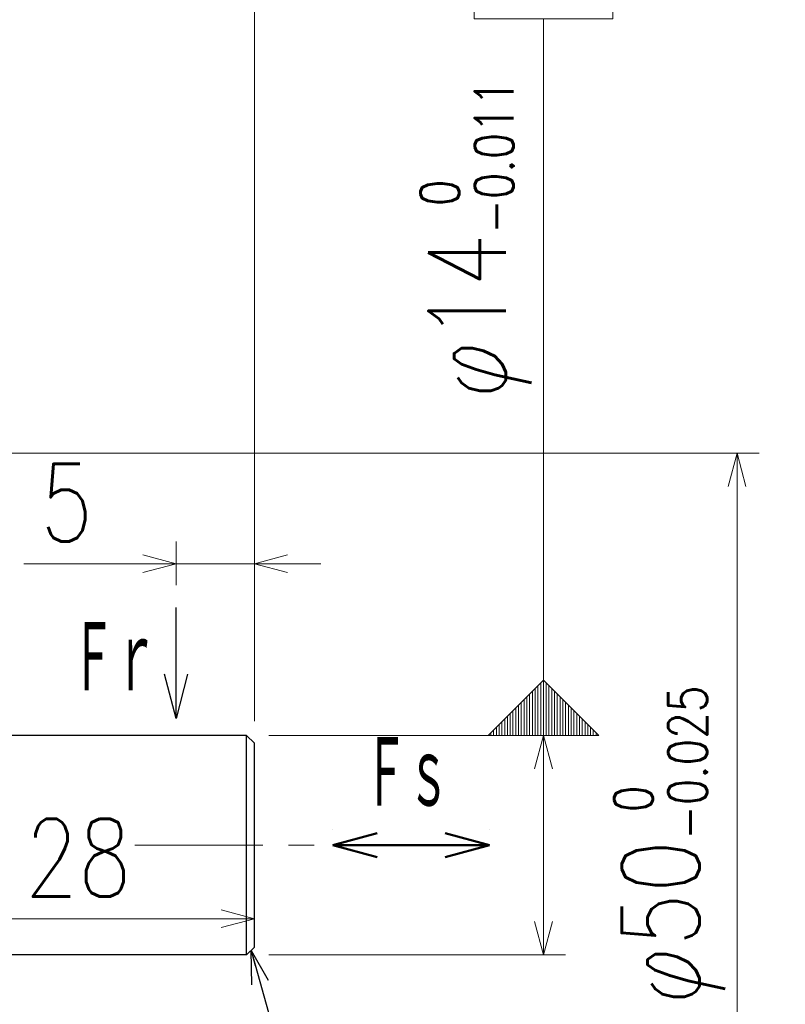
# Model space of a CAD drawing. Header units: millimetres. Extents: x 0 to 594, y 0 to 420.
# Tile 82 of 118: x 372 to 421, y 184 to 247. Entities that reach past the tile are written whole.
import ezdxf

# ---------------------------------------------------------------- set-up
doc = ezdxf.new("R2010")
doc.units = ezdxf.units.MM
doc.header["$LTSCALE"] = 0.257233
doc.linetypes.add('CENTER', pattern=[50.8, 31.75, -6.35, 6.35, -6.35])
doc.layers.add('NoLayerName_001', color=7, linetype='Continuous')
doc.styles.get("Standard").update_dxf_attribs({"font": 'txt', "bigfont": 'extfont2'})
doc.dimstyles.get("Standard").update_dxf_attribs({"dimtxt": 2.5, "dimasz": 2.5, "dimexe": 1, "dimexo": 1, "dimtad": 1, "dimdec": 3, "dimzin": 0, "dimdsep": 46, "dimtxsty": 'Standard', "dimcen": 2.5, "dimadec": 3, "dimazin": 0, "dimtfac": 0.75, "dimtdec": 3, "dimtmove": 0, "dimatfit": 3, "dimfxl": 1, "dimarcsym": 0})

# ---------------------------------------------------------------- blocks, each defined once
blk = doc.blocks.new('_OPEN30')
at = {"color": 0, "linetype": 'ByBlock', "lineweight": -2}
for p, q in [((-1, 0.267949), (0, 0)), ((0, 0), (-1, -0.267949)), ((0, 0), (-1, 0))]:
    blk.add_line(p, q, dxfattribs=at)
blk = doc.blocks.new('*D48')
at = {"layer": 'Defpoints', "color": 0}
for p in [(359.133, 189.264), (387.133, 187.452), (359.133, 184.452)]:
    blk.add_point(p, dxfattribs=at)
at = {"layer": 'NoLayerName_001', "color": 0, "linetype": 'Continuous', "lineweight": 13}
blk.add_line((385.012, 189.264), (361.254, 189.264), dxfattribs=at)
at = {"layer": 'NoLayerName_001', "color": 0, "lineweight": 13, "xscale": 2.121340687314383, "yscale": 2.121340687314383, "zscale": 2.121340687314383, "rotation": 180}
blk.add_blockref('_OPEN30', (359.133, 189.264), dxfattribs=at)
at = {"layer": 'NoLayerName_001', "color": 0, "lineweight": 13, "xscale": 2.121340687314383, "yscale": 2.121340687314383, "zscale": 2.121340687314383}
blk.add_blockref('_OPEN30', (387.133, 189.264), dxfattribs=at)
at = {"layer": 'NoLayerName_001', "color": 0, "lineweight": 13, "insert": (375.889, 193.153), "char_height": 4.94979, "attachment_point": 5}
blk.add_mtext('\\W0.8000;28', dxfattribs=at)
blk = doc.blocks.new('*D49')
at = {"layer": 'Defpoints', "color": 0}
for p in [(392.133, 193.952), (402.133, 193.952), (402.133, 193.952)]:
    blk.add_point(p, dxfattribs=at)
at = {"layer": 'NoLayerName_001', "color": 0, "linetype": 'Continuous', "lineweight": 50}
for p, q in [((392.133, 194.952), (392.133, 194.952)), ((402.133, 194.952), (402.133, 194.952)), ((394.961, 193.952), (399.305, 193.952))]:
    blk.add_line(p, q, dxfattribs=at)
at = {"layer": 'NoLayerName_001', "color": 0, "lineweight": 50, "xscale": 2.828427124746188, "yscale": 2.828427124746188, "zscale": 2.828427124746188, "rotation": 180}
blk.add_blockref('_OPEN30', (392.133, 193.952), dxfattribs=at)
at = {"layer": 'NoLayerName_001', "color": 0, "lineweight": 50, "xscale": 2.828427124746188, "yscale": 2.828427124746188, "zscale": 2.828427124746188}
blk.add_blockref('_OPEN30', (402.133, 193.952), dxfattribs=at)
blk = doc.blocks.new('*D50')
at = {"layer": 'Defpoints', "color": 0}
for p in [(387.133, 211.907), (382.133, 209.119), (387.133, 200.452)]:
    blk.add_point(p, dxfattribs=at)
at = {"layer": 'NoLayerName_001', "color": 0, "linetype": 'Continuous', "lineweight": 13}
for p, q in [((382.133, 210.533), (382.133, 213.321)), ((387.133, 201.866), (387.133, 213.321)), ((382.133, 211.907), (372.422, 211.907)), ((380.012, 211.907), (377.89, 211.907)), ((382.133, 211.907), (387.133, 211.907)), ((389.254, 211.907), (391.376, 211.907))]:
    blk.add_line(p, q, dxfattribs=at)
at = {"layer": 'NoLayerName_001', "color": 0, "lineweight": 13, "xscale": 2.121340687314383, "yscale": 2.121340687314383, "zscale": 2.121340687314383}
blk.add_blockref('_OPEN30', (382.133, 211.907), dxfattribs=at)
at = {"layer": 'NoLayerName_001', "color": 0, "lineweight": 13, "xscale": 2.121340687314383, "yscale": 2.121340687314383, "zscale": 2.121340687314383, "rotation": 180}
blk.add_blockref('_OPEN30', (387.133, 211.907), dxfattribs=at)
at = {"layer": 'NoLayerName_001', "color": 0, "lineweight": 13, "insert": (375.156, 215.796), "char_height": 4.9498, "attachment_point": 5}
blk.add_mtext('\\W0.8000;5', dxfattribs=at)
blk = doc.blocks.new('*D51')
at = {"layer": 'Defpoints', "color": 0}
for p in [(359.633, 218.952), (417.929, 218.952), (359.633, 168.952)]:
    blk.add_point(p, dxfattribs=at)
at = {"layer": 'NoLayerName_001', "color": 0, "linetype": 'Continuous', "lineweight": 13}
for p, q in [((361.047, 218.952), (419.343, 218.952)), ((417.929, 171.073), (417.929, 216.83)), ((361.047, 168.952), (419.343, 168.952))]:
    blk.add_line(p, q, dxfattribs=at)
at = {"layer": 'NoLayerName_001', "color": 0, "lineweight": 13, "xscale": 2.121340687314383, "yscale": 2.121340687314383, "zscale": 2.121340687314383}
for p, rotation in [((417.929, 218.952), 90), ((417.929, 168.952), 270)]:
    blk.add_blockref('_OPEN30', p, dxfattribs=dict(at, rotation=rotation))
at = {"layer": 'NoLayerName_001', "color": 0, "lineweight": 13, "insert": (413.627, 193.952), "char_height": 4.94979, "attachment_point": 5, "rotation": 90}
blk.add_mtext('\\A1;\\W0.8000;φ50{\\H2.474897;\\S 0^ -0.025;}', dxfattribs=at)
blk = doc.blocks.new('*D53')
at = {"layer": 'Defpoints', "color": 0}
for p in [(357.133, 284.227), (357.133, 223.952), (387.133, 200.452)]:
    blk.add_point(p, dxfattribs=at)
at = {"layer": 'NoLayerName_001', "color": 0, "linetype": 'Continuous', "lineweight": 13}
for p, q in [((357.133, 225.366), (357.133, 285.641)), ((387.133, 201.866), (387.133, 285.641)), ((385.012, 284.227), (359.254, 284.227))]:
    blk.add_line(p, q, dxfattribs=at)
at = {"layer": 'NoLayerName_001', "color": 0, "lineweight": 13, "xscale": 2.121340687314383, "yscale": 2.121340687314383, "zscale": 2.121340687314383, "rotation": 180}
blk.add_blockref('_OPEN30', (357.133, 284.227), dxfattribs=at)
at = {"layer": 'NoLayerName_001', "color": 0, "lineweight": 13, "xscale": 2.121340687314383, "yscale": 2.121340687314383, "zscale": 2.121340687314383}
blk.add_blockref('_OPEN30', (387.133, 284.227), dxfattribs=at)
at = {"layer": 'NoLayerName_001', "color": 0, "lineweight": 13, "insert": (372.133, 288.116), "char_height": 4.94979, "attachment_point": 5}
blk.add_mtext('\\W0.8000;30', dxfattribs=at)
blk = doc.blocks.new('*D54')
at = {"layer": 'Defpoints', "color": 0}
for p in [(386.633, 200.952), (386.633, 186.952), (405.577, 186.952)]:
    blk.add_point(p, dxfattribs=at)
at = {"layer": 'NoLayerName_001', "color": 0, "linetype": 'Continuous', "lineweight": 13}
for p, q in [((405.577, 200.952), (405.577, 244.258)), ((388.047, 200.952), (406.991, 200.952)), ((405.577, 198.83), (405.577, 189.073)), ((388.047, 186.952), (406.991, 186.952))]:
    blk.add_line(p, q, dxfattribs=at)
at = {"layer": 'NoLayerName_001', "color": 0, "lineweight": 13, "xscale": 2.121340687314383, "yscale": 2.121340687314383, "zscale": 2.121340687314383}
for p, rotation in [((405.577, 200.952), 90), ((405.577, 186.952), 270)]:
    blk.add_blockref('_OPEN30', p, dxfattribs=dict(at, rotation=rotation))
at = {"layer": 'NoLayerName_001', "color": 0, "lineweight": 13, "insert": (401.275, 232.615), "char_height": 4.94979, "attachment_point": 5, "rotation": 90}
blk.add_mtext('\\A1;\\W0.8000;φ14{\\H2.474897;\\S 0^ -0.011;}', dxfattribs=at)
blk = doc.blocks.new('*D69')
at = {"layer": 'Defpoints', "color": 0}
for p in [(262.133, 293.661), (262.133, 221.952), (387.133, 200.452)]:
    blk.add_point(p, dxfattribs=at)
at = {"layer": 'NoLayerName_001', "color": 0, "linetype": 'Continuous', "lineweight": 13}
for p, q in [((262.133, 223.366), (262.133, 295.075)), ((387.133, 201.866), (387.133, 295.075)), ((385.012, 293.661), (264.254, 293.661))]:
    blk.add_line(p, q, dxfattribs=at)
at = {"layer": 'NoLayerName_001', "color": 0, "lineweight": 13, "xscale": 2.121340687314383, "yscale": 2.121340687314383, "zscale": 2.121340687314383, "rotation": 180}
blk.add_blockref('_OPEN30', (262.133, 293.661), dxfattribs=at)
at = {"layer": 'NoLayerName_001', "color": 0, "lineweight": 13, "xscale": 2.121340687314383, "yscale": 2.121340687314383, "zscale": 2.121340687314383}
blk.add_blockref('_OPEN30', (387.133, 293.661), dxfattribs=at)
at = {"layer": 'NoLayerName_001', "color": 0, "lineweight": 13, "insert": (324.633, 297.55), "char_height": 4.9498, "attachment_point": 5}
blk.add_mtext('\\W0.8000;Ｌ', dxfattribs=at)
blk = doc.blocks.new('DIM_0001')
at = {"color": 3, "linetype": 'Continuous', "lineweight": 13}
for p, q in [((4.066, 3.182), (4.066, 0)), ((4.243, 3.359), (4.243, 0)), ((4.419, 3.536), (4.419, 0)), ((4.596, 3.359), (4.596, 0)), ((4.773, 3.182), (4.773, 0)), ((3.536, 2.652), (3.536, 0)), ((3.712, 2.828), (3.712, 0)), ((3.889, 3.005), (3.889, 0)), ((4.95, 3.005), (4.95, 0)), ((5.127, 2.828), (5.127, 0)), ((5.303, 2.652), (5.303, 0)), ((2.828, 1.945), (2.828, 0)), ((3.005, 2.121), (3.005, 0)), ((3.182, 2.298), (3.182, 0)), ((3.359, 2.475), (3.359, 0)), ((5.48, 2.475), (5.48, 0)), ((5.657, 2.298), (5.657, 0)), ((5.834, 2.121), (5.834, 0)), ((6.01, 1.945), (6.01, 0)), ((2.298, 1.414), (2.298, 0)), ((2.475, 1.591), (2.475, 0)), ((2.652, 1.768), (2.652, 0)), ((6.187, 1.768), (6.187, 0)), ((6.364, 1.591), (6.364, 0)), ((6.541, 1.414), (6.541, 0)), ((1.591, 0.707), (1.591, 0)), ((1.768, 0.884), (1.768, 0)), ((1.945, 1.061), (1.945, 0)), ((2.121, 1.237), (2.121, 0)), ((6.718, 1.237), (6.718, 0)), ((6.894, 1.061), (6.894, 0)), ((7.071, 0.884), (7.071, 0)), ((7.248, 0.707), (7.248, 0)), ((1.061, 0.177), (1.061, 0)), ((1.237, 0.354), (1.237, 0)), ((1.414, 0.53), (1.414, 0)), ((7.425, 0.53), (7.425, 0)), ((7.601, 0.354), (7.601, 0)), ((7.778, 0.177), (7.778, 0))]:
    blk.add_line(p, q, dxfattribs=at)
for points in [[(0, 45.721), (8.839, 45.721), (8.839, 54.56), (0, 54.56)], [(0.884, 0), (4.419, 3.536), (7.955, 0)]]:
    blk.add_lwpolyline(points, close=True, dxfattribs=at)
blk.add_lwpolyline([(4.419, 3.536), (4.419, 45.721)], dxfattribs=at)
at = {"color": 3, "linetype": 'Continuous', "lineweight": 13, "width": 0.666667}
blk.add_text('Ａ', height=3.536, dxfattribs=at).set_placement((3.005, 48.373))

msp = doc.modelspace()

# ---------------------------------------------------------------- linework, layer by layer
at = {"layer": 'NoLayerName_001', "color": 7, "linetype": 'Continuous', "lineweight": 25}
for p, q in [((386.6329, 200.9516), (359.1329, 200.9516)), ((386.6329, 200.9516), (387.1329, 200.4516)), ((386.6329, 186.9516), (386.6329, 200.9516)), ((387.1329, 187.4516), (387.1329, 200.4516)), ((387.1329, 187.4516), (386.6329, 186.9516)), ((386.6329, 186.9516), (359.1329, 186.9516))]:
    msp.add_line(p, q, dxfattribs=at)
at = {"layer": 'NoLayerName_001', "color": 2, "linetype": 'CENTER', "lineweight": 13}
msp.add_line((379.5127, 193.9516), (391.1639, 193.9516), dxfattribs=at)

# ---------------------------------------------------------------- block references
at = {"layer": 'NoLayerName_001', "color": 3, "linetype": 'Continuous', "lineweight": 13}
msp.add_blockref('DIM_0001', (401.1574, 200.9516), dxfattribs=at)

# ---------------------------------------------------------------- texts
at = {"layer": 'NoLayerName_001', "color": 3, "lineweight": 13, "char_height": 4.949795, "attachment_point": 7}
for s, insert in [('\\A1;\\W0.5000;Ｆｒ', (375.5032, 203.3558)), ('\\A1;\\W0.5000;Ｆｓ', (394.1631, 196.0025))]:
    msp.add_mtext(s, dxfattribs=dict(at, insert=insert))

# ---------------------------------------------------------------- dimensions: what is measured, and where the dimension line sits
at = {"layer": 'NoLayerName_001', "color": 3, "linetype": 'Continuous', "lineweight": 13}
for base, p1, p2, angle, text, override, picture, middle in [((262.1329, 293.6608), (387.1329, 200.4516), (262.1329, 221.9516), 180, '\\W0.8000;Ｌ', {"dimtxt": 4.949795, "dimasz": 2.121341, "dimexe": 1.414227, "dimexo": 1.414227, "dimgap": 1.414227, "dimzin": 8, "dimblk": 'OPEN30', "dimclrd": 0, "dimclre": 0, "dimclrt": 0, "dimtp": 0, "dimtm": 0, "dimlwd": 13, "dimlwe": 13}, '*D69', (324.6329, 293.6608)), ((357.1329, 284.2272), (387.1329, 200.4516), (357.1329, 223.9516), 180, '\\W0.8000;<>', {"dimtxt": 4.949795, "dimasz": 2.121341, "dimexe": 1.414227, "dimexo": 1.414227, "dimgap": 1.414227, "dimzin": 8, "dimblk": 'OPEN30', "dimclrd": 0, "dimclre": 0, "dimclrt": 0, "dimtp": 0, "dimtm": 0, "dimlwd": 13, "dimlwe": 13}, '*D53', (372.1329, 284.2272)), ((405.5769, 186.9516), (386.6329, 200.9516), (386.6329, 186.9516), 270, '\\W0.8000;<>', {"dimtxt": 4.949795, "dimasz": 2.121341, "dimexe": 1.414227, "dimexo": 1.414227, "dimgap": 1.414227, "dimzin": 8, "dimpost": 'φ<>', "dimblk": 'OPEN30', "dimclrd": 0, "dimclre": 0, "dimclrt": 0, "dimtol": 1, "dimtp": 0, "dimtm": 0.011, "dimtfac": 0.5, "dimtolj": 1, "dimlwd": 13, "dimlwe": 13}, '*D54', (405.5769, 232.6146)), ((417.9286, 218.9516), (359.6329, 168.9516), (359.6329, 218.9516), 90, '\\W0.8000;<>', {"dimtxt": 4.949795, "dimasz": 2.121341, "dimexe": 1.414227, "dimexo": 1.414227, "dimgap": 1.414227, "dimzin": 8, "dimpost": 'φ<>', "dimblk": 'OPEN30', "dimclrd": 0, "dimclre": 0, "dimclrt": 0, "dimtol": 1, "dimtp": 0, "dimtm": 0.025, "dimtfac": 0.5, "dimtolj": 1, "dimlwd": 13, "dimlwe": 13}, '*D51', (417.9286, 193.9516)), ((359.1329, 189.2643), (387.1329, 187.4516), (359.1329, 184.4516), 180, '\\W0.8000;<>', {"dimtxt": 4.949795, "dimasz": 2.121341, "dimexe": 1.414227, "dimexo": 1.414227, "dimgap": 1.414227, "dimzin": 8, "dimblk": 'OPEN30', "dimse1": 1, "dimse2": 1, "dimclrd": 0, "dimclre": 0, "dimclrt": 0, "dimtp": 0, "dimtm": 0, "dimlwd": 13, "dimlwe": 13}, '*D48', (375.8888, 189.2643))]:
    dim = msp.add_linear_dim(base=base, p1=p1, p2=p2, angle=angle, text=text, dimstyle='Standard', override=override, dxfattribs=at)
    dim.commit()
    dim.dimension.update_dxf_attribs({"geometry": picture, "text_midpoint": middle, "dimtype": 160})
dim = msp.add_linear_dim(base=(387.1329, 211.9069), p1=(382.1329, 209.1191), p2=(387.1329, 200.4516), text='\\W0.8000;<>', dimstyle='Standard', override={"dimtxt": 4.949795, "dimasz": 2.121341, "dimexe": 1.414227, "dimexo": 1.414227, "dimgap": 1.414227, "dimzin": 8, "dimblk": 'OPEN30', "dimclrd": 0, "dimclre": 0, "dimclrt": 0, "dimtp": 0, "dimtm": 0, "dimlwd": 13, "dimlwe": 13}, dxfattribs=at)
dim.commit()
dim.dimension.update_dxf_attribs({"geometry": '*D50', "text_midpoint": (375.1561, 211.9069), "dimtype": 160})
at = {"layer": 'NoLayerName_001', "color": 3, "linetype": 'Continuous', "lineweight": 50}
dim = msp.add_linear_dim(base=(402.1329, 193.9516), p1=(392.1329, 193.9516), p2=(402.1329, 193.9516), text=' ', dimstyle='Standard', override={"dimtxt": 4.949748, "dimasz": 2.828427, "dimgap": 1.414214, "dimdec": 0, "dimzin": 8, "dimpost": '\\W0.8000;<>', "dimblk": 'OPEN30', "dimclrd": 0, "dimclre": 0, "dimclrt": 0, "dimtp": 0, "dimtm": 0, "dimlwd": 50, "dimlwe": 50}, dxfattribs=at)
dim.commit()
dim.dimension.update_dxf_attribs({"geometry": '*D49', "text_midpoint": (397.388, 193.9516), "dimtype": 160})

# ---------------------------------------------------------------- leaders
at = {"layer": 'NoLayerName_001', "color": 5, "linetype": 'Continuous', "lineweight": 50}
msp.add_leader([(382.1329, 202.0234), (382.1329, 209.1191)], dimstyle='Standard', override={"dimasz": 2.828427, "dimldrblk": 'OPEN30'}, dxfattribs=at)
at = {"layer": 'NoLayerName_001', "color": 3, "linetype": 'Continuous', "lineweight": 13, "annotation_type": 0, "has_hookline": 1, "hookline_direction": 0, "text_width": 12.9637}
msp.add_leader([(386.9192, 187.2378), (390.6294, 174.002), (392.7507, 174.002)], dimstyle='Standard', override={"dimtxt": 4.949795, "dimasz": 2.121341, "dimldrblk": 'OPEN30'}, dxfattribs=at)

doc.saveas('drawing.dxf')
